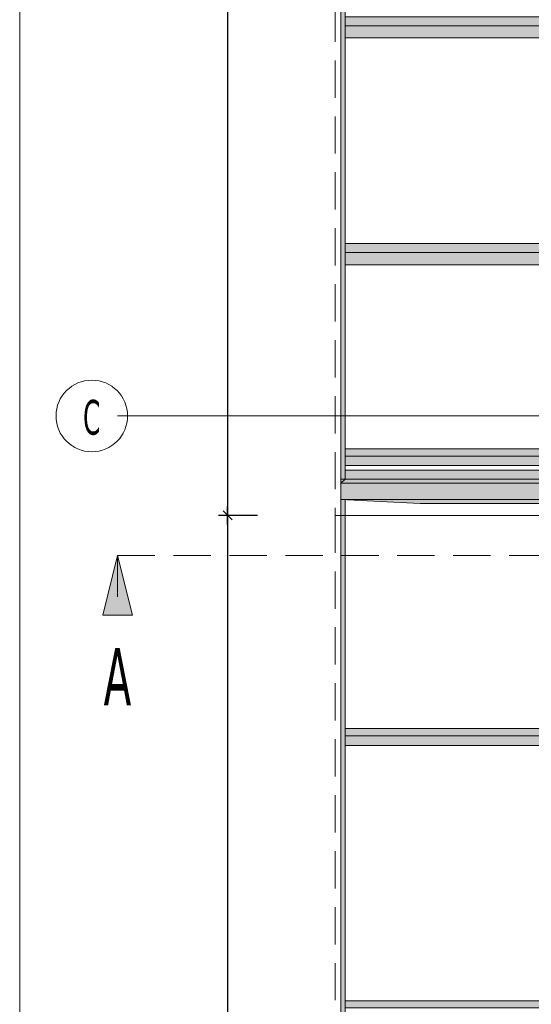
# Model space of a CAD drawing. Header units: millimetres. Extents: x 0 to 1517, y -116 to 725.
# Tile 106 of 256: x 955 to 989, y 54 to 120. Entities that reach past the tile are written whole.
import ezdxf

# ---------------------------------------------------------------- set-up
doc = ezdxf.new("R2010")
doc.units = ezdxf.units.MM
doc.linetypes.add('CADWORK_12', pattern=[3.75, 2.5, -1.25])
doc.linetypes.add('CADWORK_5', pattern=[13.2, 10, -1.5, 0.2, -1.5])
doc.layers.add('Ech.1_75', color=7, linetype='Continuous')
doc.styles.add('tahoma-', font='txt', dxfattribs={"height": 1})
doc.styles.add('tahoma-z-r', font='txt', dxfattribs={"width": 0.704918})
doc.dimstyles.new('ISO-25', dxfattribs={"dimtxt": 2.5, "dimasz": 2.5, "dimexe": 1.25, "dimexo": 0.625, "dimtad": 1, "dimtxsty": 'Standard', "dimcen": 2.5, "dimadec": 0, "dimazin": 0, "dimtfac": 1, "dimtmove": 0, "dimatfit": 3, "dimfxl": 1, "dimarcsym": 0})

# ---------------------------------------------------------------- blocks, each defined once
blk = doc.blocks.new('cw-line-extremity2')
at = {"linetype": 'Continuous', "lineweight": 0}
blk.add_hatch(color=0, dxfattribs=at).paths.add_polyline_path([(0, 0), (2, 0.5), (2, -0.5)])
at = {"color": 0, "linetype": 'Continuous', "lineweight": -2}
for p, q in [((0, 0), (2, 0.5)), ((2, 0.5), (2, -0.5)), ((2, -0.5), (0, 0))]:
    blk.add_line(p, q, dxfattribs=at)
blk = doc.blocks.new('cw-dimension-symbol2')
at = {"color": 0, "linetype": 'Continuous', "lineweight": -2}
for p, q in [((-1, 0), (1, 0)), ((-0.5, -0.5), (0.5, 0.5))]:
    blk.add_line(p, q, dxfattribs=at)
blk = doc.blocks.new('*D203')
at = {"layer": 'Defpoints', "color": 0}
for p in [(970.489, 169.988), (968.489, 86.988), (970.489, 86.988)]:
    blk.add_point(p, dxfattribs=at)
at = {"layer": 'Ech.1_75', "color": 0, "linetype": 'Continuous', "lineweight": -2}
for p, q in [((970.489, 169.988), (967.889, 169.988)), ((968.489, 169.388), (968.489, 87.588)), ((970.489, 86.988), (967.889, 86.988))]:
    blk.add_line(p, q, dxfattribs=at)
at = {"layer": 'Ech.1_75', "color": 0, "lineweight": -2, "xscale": 0.6000000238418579, "yscale": 0.6000000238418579, "zscale": 0.6000000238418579}
for p, rotation in [((968.489, 169.988), 90), ((968.489, 86.988), 270)]:
    blk.add_blockref('cw-dimension-symbol2', p, dxfattribs=dict(at, rotation=rotation))
at = {"layer": 'Ech.1_75', "color": 7, "linetype": 'Continuous', "lineweight": 5, "insert": (966.239, 128.488), "char_height": 2.5, "attachment_point": 5, "rotation": 90, "style": 'tahoma-z-r'}
blk.add_mtext('6225', dxfattribs=at)
blk = doc.blocks.new('*D204')
at = {"layer": 'Defpoints', "color": 0}
for p in [(970.489, 86.988), (968.489, -89.345), (970.489, -89.345)]:
    blk.add_point(p, dxfattribs=at)
at = {"layer": 'Ech.1_75', "color": 0, "linetype": 'Continuous', "lineweight": -2}
for p, q in [((970.489, 86.988), (967.889, 86.988)), ((968.489, 86.388), (968.489, -88.745)), ((970.489, -89.345), (967.889, -89.345))]:
    blk.add_line(p, q, dxfattribs=at)
at = {"layer": 'Ech.1_75', "color": 0, "lineweight": -2, "xscale": 0.6000000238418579, "yscale": 0.6000000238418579, "zscale": 0.6000000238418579}
for p, rotation in [((968.489, 86.988), 90), ((968.489, -89.345), 270)]:
    blk.add_blockref('cw-dimension-symbol2', p, dxfattribs=dict(at, rotation=rotation))
at = {"layer": 'Ech.1_75', "color": 7, "linetype": 'Continuous', "lineweight": 5, "insert": (966.239, -1.178), "char_height": 2.5, "attachment_point": 5, "rotation": 90, "style": 'tahoma-z-r'}
blk.add_mtext('13225', dxfattribs=at)

msp = doc.modelspace()

# ---------------------------------------------------------------- hatches: boundary and pattern name
at = {"layer": 'Ech.1_75', "linetype": 'Continuous', "lineweight": 5, "true_color": 0xf7e0b3, "transparency": 33554687}
for points in [[(976.364, 167.557), (976.071, 167.824), (976.071, 89.153), (976.364, 89.42), (976.364, 167.557)], [(976.071, 89.153), (1103.364, 89.153), (1103.364, 89.42), (976.071, 89.42), (976.071, 89.153)], [(976.071, 89.153), (1103.364, 89.153), (1103.071, 89.42), (976.364, 89.42), (976.071, 89.153)], [(981.404, 87.785), (1098.031, 87.785), (1103.364, 88.058), (1103.364, 89.153), (976.071, 89.153), (976.071, 88.058), (981.404, 87.785)], [(976.071, 88.058), (1103.364, 88.058), (1103.364, 89.153), (976.071, 89.153), (976.071, 88.058)], [(976.364, 88.043), (976.071, 88.058), (976.071, -87.042), (976.364, -86.758), (976.364, 88.043)]]:
    msp.add_hatch(color=254, dxfattribs=at).paths.add_polyline_path(points)
at = {"layer": 'Ech.1_75', "linetype": 'Continuous', "lineweight": 5, "true_color": 0xe0d1b3, "transparency": 33554687}
for points in [[(1103.071, 120.419), (976.364, 120.419), (976.364, 119.811), (1103.071, 119.811), (1103.071, 120.419)], [(1103.071, 119.811), (976.364, 119.811), (976.364, 118.99), (1103.071, 118.99), (1103.071, 119.811)], [(1103.071, 105.223), (976.364, 105.223), (976.364, 104.615), (1103.071, 104.615), (1103.071, 105.223)], [(1103.071, 104.615), (976.364, 104.615), (976.364, 103.795), (1103.071, 103.795), (1103.071, 104.615)], [(976.364, 90.972), (992.698, 90.972), (992.698, 91.457), (976.364, 91.457), (976.364, 90.972)], [(976.364, 90.325), (992.698, 90.325), (992.698, 90.972), (976.364, 90.972), (976.364, 90.325)], [(1103.071, 90.028), (976.364, 90.028), (976.364, 89.42), (1103.071, 89.42), (1103.071, 90.028)], [(1102.404, 72.701), (976.364, 72.701), (976.364, 72.216), (1102.404, 72.216), (1102.404, 72.701)], [(1102.404, 72.216), (976.364, 72.216), (976.364, 71.569), (1102.404, 71.569), (1102.404, 72.216)], [(1102.404, 54.463), (976.364, 54.463), (976.364, 53.977), (1102.404, 53.977), (1102.404, 54.463)]]:
    msp.add_hatch(color=254, dxfattribs=at).paths.add_polyline_path(points)

# ---------------------------------------------------------------- linework, layer by layer
at = {"layer": 'Ech.1_75', "color": 190, "linetype": 'Continuous', "lineweight": 5}
msp.add_line((961.117, 81.526), (961.117, 84.31), dxfattribs=at)
at = {"layer": 'Ech.1_75', "color": 7, "linetype": 'Continuous', "lineweight": 5}
for points in [[(1249.188, -108.036), (1249.188, 239.316), (954.549, 239.316), (954.549, -108.036), (1249.188, -108.036)], [(976.364, 167.557), (976.071, 167.824), (976.071, 89.153), (976.364, 89.42), (976.364, 167.557)], [(1103.071, 120.419), (976.364, 120.419), (976.364, 119.811), (1103.071, 119.811), (1103.071, 120.419)], [(1103.071, 119.811), (976.364, 119.811), (976.364, 118.99), (1103.071, 118.99), (1103.071, 119.811)], [(1103.071, 105.223), (976.364, 105.223), (976.364, 104.615), (1103.071, 104.615), (1103.071, 105.223)], [(1103.071, 104.615), (976.364, 104.615), (976.364, 103.795), (1103.071, 103.795), (1103.071, 104.615)], [(976.364, 90.972), (992.698, 90.972), (992.698, 91.457), (976.364, 91.457), (976.364, 90.972)], [(976.364, 90.325), (992.698, 90.325), (992.698, 90.972), (976.364, 90.972), (976.364, 90.325)], [(1103.071, 90.028), (976.364, 90.028), (976.364, 89.42), (1103.071, 89.42), (1103.071, 90.028)], [(976.071, 89.153), (1103.364, 89.153), (1103.364, 89.42), (976.071, 89.42), (976.071, 89.153)], [(976.071, 89.153), (1103.364, 89.153), (1103.071, 89.42), (976.364, 89.42), (976.071, 89.153)], [(981.404, 87.785), (1098.031, 87.785), (1103.364, 88.058), (1103.364, 89.153), (976.071, 89.153), (976.071, 88.058), (981.404, 87.785)], [(976.071, 88.058), (1103.364, 88.058), (1103.364, 89.153), (976.071, 89.153), (976.071, 88.058)], [(976.364, 88.043), (976.071, 88.058), (976.071, -87.042), (976.364, -86.758), (976.364, 88.043)], [(1102.404, 72.701), (976.364, 72.701), (976.364, 72.216), (1102.404, 72.216), (1102.404, 72.701)], [(1102.404, 72.216), (976.364, 72.216), (976.364, 71.569), (1102.404, 71.569), (1102.404, 72.216)], [(1102.404, 54.463), (976.364, 54.463), (976.364, 53.977), (1102.404, 53.977), (1102.404, 54.463)]]:
    msp.add_lwpolyline(points, close=True, dxfattribs=at)
at = {"layer": 'Ech.1_75', "color": 5, "linetype": 'CADWORK_12', "lineweight": 5}
for points in [[(1103.364, 86.988), (1103.364, 169.988), (975.698, 169.988), (975.698, 86.988), (1103.364, 86.988)], [(975.698, 86.988), (975.698, -89.345), (1103.364, -89.345), (1103.364, 86.988), (975.698, 86.988)]]:
    msp.add_lwpolyline(points, close=True, dxfattribs=at)
at = {"layer": 'Ech.1_75', "color": 7, "linetype": 'CADWORK_5', "lineweight": 5}
msp.add_lwpolyline([(966.364, 93.655), (992.031, 93.655)], dxfattribs=at)
at = {"layer": 'Ech.1_75', "color": 190, "linetype": 'CADWORK_12', "lineweight": 5}
msp.add_lwpolyline([(961.117, 84.31), (1236.672, 84.31)], dxfattribs=at)

# ---------------------------------------------------------------- block references
at = {"layer": 'Ech.1_75', "color": 190, "lineweight": 5, "xscale": 2, "yscale": 2, "zscale": 2, "rotation": 270}
msp.add_blockref('cw-line-extremity2', (961.117, 84.31), dxfattribs=at)

# ---------------------------------------------------------------- texts
at = {"layer": 'Ech.1_75', "color": 190, "linetype": 'Continuous', "style": 'tahoma-', "width": 0.6}
msp.add_text('A', height=3.827, dxfattribs=at).set_placement((960.176, 74.268))

# ---------------------------------------------------------------- dimensions: what is measured, and where the dimension line sits
at = {"layer": 'Ech.1_75', "color": 7, "linetype": 'Continuous', "lineweight": 5}
for base, p1, p2, text, picture, middle in [((968.489, 86.988), (970.489, 169.988), (970.489, 86.988), '6225', '*D203', (966.239, 128.488)), ((968.489, -89.345), (970.489, 86.988), (970.489, -89.345), '13225', '*D204', (966.239, -1.178))]:
    dim = msp.add_linear_dim(base=base, p1=p1, p2=p2, angle=270, text=text, dimstyle='ISO-25', override={"dimtxt": 2.5, "dimasz": 0.6, "dimexe": 0.6, "dimexo": 0, "dimgap": 0, "dimdec": 2, "dimlfac": 1, "dimtxsty": 'tahoma-z-r', "dimblk": 'cw-dimension-symbol2', "dimclrt": 7, "dimtmove": 2}, dxfattribs=at)
    dim.commit()
    dim.dimension.update_dxf_attribs({"geometry": picture, "text_midpoint": middle, "dimtype": 161, "text_rotation": 90})

# ---------------------------------------------------------------- next in the draw order: wipeouts: each hides what was drawn before it
at = {"linetype": 'Continuous'}
msp.add_wipeout([(959.384, 91.255), (959.399, 91.255), (959.414, 91.255), (959.429, 91.256), (959.444, 91.256), (959.459, 91.256), (959.475, 91.257), (959.49, 91.257), (959.505, 91.258), (959.52, 91.259), (959.535, 91.26), (959.55, 91.261), (959.565, 91.262), (959.58, 91.263), (959.595, 91.264), (959.61, 91.266), (959.625, 91.267), (959.64, 91.269), (959.655, 91.27), (959.67, 91.272), (959.685, 91.274), (959.7, 91.276), (959.715, 91.278), (959.73, 91.28), (959.745, 91.282), (959.76, 91.285), (959.774, 91.287), (959.789, 91.29), (959.804, 91.292), (959.819, 91.295), (959.834, 91.298), (959.849, 91.3), (959.863, 91.303), (959.878, 91.307), (959.893, 91.31), (959.908, 91.313), (959.922, 91.316), (959.937, 91.32), (959.952, 91.323), (959.966, 91.327), (959.981, 91.331), (959.996, 91.334), (960.01, 91.338), (960.025, 91.342), (960.039, 91.346), (960.054, 91.35), (960.068, 91.355), (960.083, 91.359), (960.097, 91.363), (960.111, 91.368), (960.126, 91.373), (960.14, 91.377), (960.154, 91.382), (960.169, 91.387), (960.183, 91.392), (960.197, 91.397), (960.211, 91.402), (960.225, 91.407), (960.239, 91.413), (960.254, 91.418), (960.268, 91.424), (960.282, 91.429), (960.296, 91.435), (960.309, 91.441), (960.323, 91.447), (960.337, 91.452), (960.351, 91.459), (960.365, 91.465), (960.379, 91.471), (960.392, 91.477), (960.406, 91.484), (960.42, 91.49), (960.433, 91.497), (960.447, 91.503), (960.46, 91.51), (960.474, 91.517), (960.487, 91.524), (960.5, 91.531), (960.514, 91.538), (960.527, 91.545), (960.54, 91.552), (960.553, 91.559), (960.567, 91.567), (960.58, 91.574), (960.593, 91.582), (960.606, 91.589), (960.619, 91.597), (960.632, 91.605), (960.645, 91.613), (960.657, 91.621), (960.67, 91.629), (960.683, 91.637), (960.695, 91.645), (960.708, 91.653), (960.721, 91.662), (960.733, 91.67), (960.746, 91.679), (960.758, 91.687), (960.77, 91.696), (960.783, 91.705), (960.795, 91.713), (960.807, 91.722), (960.819, 91.731), (960.831, 91.74), (960.843, 91.75), (960.855, 91.759), (960.867, 91.768), (960.879, 91.777), (960.891, 91.787), (960.902, 91.796), (960.914, 91.806), (960.925, 91.816), (960.937, 91.825), (960.948, 91.835), (960.96, 91.845), (960.971, 91.855), (960.983, 91.865), (960.994, 91.875), (961.005, 91.885), (961.016, 91.895), (961.027, 91.906), (961.038, 91.916), (961.049, 91.926), (961.06, 91.937), (961.07, 91.947), (961.081, 91.958), (961.092, 91.969), (961.102, 91.98), (961.113, 91.99), (961.123, 92.001), (961.134, 92.012), (961.144, 92.023), (961.154, 92.034), (961.164, 92.045), (961.174, 92.057), (961.184, 92.068), (961.194, 92.079), (961.204, 92.091), (961.214, 92.102), (961.224, 92.114), (961.233, 92.125), (961.243, 92.137), (961.252, 92.149), (961.262, 92.16), (961.271, 92.172), (961.28, 92.184), (961.29, 92.196), (961.299, 92.208), (961.308, 92.22), (961.317, 92.232), (961.326, 92.244), (961.335, 92.257), (961.343, 92.269), (961.352, 92.281), (961.361, 92.294), (961.369, 92.306), (961.378, 92.319), (961.386, 92.331), (961.394, 92.344), (961.402, 92.356), (961.41, 92.369), (961.419, 92.382), (961.426, 92.395), (961.434, 92.408), (961.442, 92.42), (961.45, 92.433), (961.458, 92.446), (961.465, 92.459), (961.473, 92.473), (961.48, 92.486), (961.487, 92.499), (961.494, 92.512), (961.502, 92.525), (961.509, 92.539), (961.516, 92.552), (961.523, 92.566), (961.529, 92.579), (961.536, 92.592), (961.543, 92.606), (961.549, 92.62), (961.556, 92.633), (961.562, 92.647), (961.568, 92.661), (961.575, 92.674), (961.581, 92.688), (961.587, 92.702), (961.593, 92.716), (961.599, 92.73), (961.604, 92.744), (961.61, 92.758), (961.616, 92.772), (961.621, 92.786), (961.626, 92.8), (961.632, 92.814), (961.637, 92.828), (961.642, 92.842), (961.647, 92.856), (961.652, 92.871), (961.657, 92.885), (961.662, 92.899), (961.667, 92.913), (961.671, 92.928), (961.676, 92.942), (961.68, 92.957), (961.685, 92.971), (961.689, 92.986), (961.693, 93), (961.697, 93.015), (961.701, 93.029), (961.705, 93.044), (961.709, 93.058), (961.712, 93.073), (961.716, 93.088), (961.72, 93.102), (961.723, 93.117), (961.726, 93.132), (961.73, 93.146), (961.733, 93.161), (961.736, 93.176), (961.739, 93.191), (961.742, 93.205), (961.744, 93.22), (961.747, 93.235), (961.75, 93.25), (961.752, 93.265), (961.755, 93.28), (961.757, 93.295), (961.759, 93.309), (961.761, 93.324), (961.763, 93.339), (961.765, 93.354), (961.767, 93.369), (961.769, 93.384), (961.77, 93.399), (961.772, 93.414), (961.773, 93.429), (961.775, 93.444), (961.776, 93.459), (961.777, 93.474), (961.778, 93.489), (961.779, 93.504), (961.78, 93.519), (961.781, 93.535), (961.782, 93.55), (961.782, 93.565), (961.783, 93.58), (961.783, 93.595), (961.784, 93.61), (961.784, 93.625), (961.784, 93.64), (961.784, 93.655), (961.784, 93.67), (961.784, 93.685), (961.784, 93.7), (961.783, 93.715), (961.783, 93.73), (961.782, 93.746), (961.782, 93.761), (961.781, 93.776), (961.78, 93.791), (961.779, 93.806), (961.778, 93.821), (961.777, 93.836), (961.776, 93.851), (961.775, 93.866), (961.773, 93.881), (961.772, 93.896), (961.77, 93.911), (961.769, 93.926), (961.767, 93.941), (961.765, 93.956), (961.763, 93.971), (961.761, 93.986), (961.759, 94.001), (961.757, 94.016), (961.755, 94.031), (961.752, 94.045), (961.75, 94.06), (961.747, 94.075), (961.744, 94.09), (961.742, 94.105), (961.739, 94.12), (961.736, 94.134), (961.733, 94.149), (961.73, 94.164), (961.726, 94.179), (961.723, 94.193), (961.72, 94.208), (961.716, 94.223), (961.712, 94.237), (961.709, 94.252), (961.705, 94.267), (961.701, 94.281), (961.697, 94.296), (961.693, 94.31), (961.689, 94.325), (961.685, 94.339), (961.68, 94.354), (961.676, 94.368), (961.671, 94.382), (961.667, 94.397), (961.662, 94.411), (961.657, 94.425), (961.652, 94.44), (961.647, 94.454), (961.642, 94.468), (961.637, 94.482), (961.632, 94.496), (961.626, 94.51), (961.621, 94.525), (961.616, 94.539), (961.61, 94.553), (961.604, 94.567), (961.599, 94.581), (961.593, 94.594), (961.587, 94.608), (961.581, 94.622), (961.575, 94.636), (961.568, 94.65), (961.562, 94.663), (961.556, 94.677), (961.549, 94.691), (961.543, 94.704), (961.536, 94.718), (961.529, 94.731), (961.523, 94.745), (961.516, 94.758), (961.509, 94.771), (961.502, 94.785), (961.494, 94.798), (961.487, 94.811), (961.48, 94.825), (961.473, 94.838), (961.465, 94.851), (961.458, 94.864), (961.45, 94.877), (961.442, 94.89), (961.434, 94.903), (961.426, 94.916), (961.419, 94.928), (961.41, 94.941), (961.402, 94.954), (961.394, 94.966), (961.386, 94.979), (961.378, 94.992), (961.369, 95.004), (961.361, 95.017), (961.352, 95.029), (961.343, 95.041), (961.335, 95.054), (961.326, 95.066), (961.317, 95.078), (961.308, 95.09), (961.299, 95.102), (961.29, 95.114), (961.28, 95.126), (961.271, 95.138), (961.262, 95.15), (961.252, 95.162), (961.243, 95.173), (961.233, 95.185), (961.224, 95.197), (961.214, 95.208), (961.204, 95.22), (961.194, 95.231), (961.184, 95.242), (961.174, 95.254), (961.164, 95.265), (961.154, 95.276), (961.144, 95.287), (961.134, 95.298), (961.123, 95.309), (961.113, 95.32), (961.102, 95.331), (961.092, 95.341), (961.081, 95.352), (961.07, 95.363), (961.06, 95.373), (961.049, 95.384), (961.038, 95.394), (961.027, 95.405), (961.016, 95.415), (961.005, 95.425), (960.994, 95.435), (960.983, 95.445), (960.971, 95.455), (960.96, 95.465), (960.948, 95.475), (960.937, 95.485), (960.925, 95.495), (960.914, 95.504), (960.902, 95.514), (960.891, 95.523), (960.879, 95.533), (960.867, 95.542), (960.855, 95.551), (960.843, 95.561), (960.831, 95.57), (960.819, 95.579), (960.807, 95.588), (960.795, 95.597), (960.783, 95.606), (960.77, 95.614), (960.758, 95.623), (960.746, 95.632), (960.733, 95.64), (960.721, 95.649), (960.708, 95.657), (960.695, 95.665), (960.683, 95.673), (960.67, 95.681), (960.657, 95.69), (960.645, 95.697), (960.632, 95.705), (960.619, 95.713), (960.606, 95.721), (960.593, 95.729), (960.58, 95.736), (960.567, 95.744), (960.553, 95.751), (960.54, 95.758), (960.527, 95.765), (960.514, 95.773), (960.5, 95.78), (960.487, 95.787), (960.474, 95.794), (960.46, 95.8), (960.447, 95.807), (960.433, 95.814), (960.42, 95.82), (960.406, 95.827), (960.392, 95.833), (960.379, 95.839), (960.365, 95.846), (960.351, 95.852), (960.337, 95.858), (960.323, 95.864), (960.309, 95.87), (960.296, 95.875), (960.282, 95.881), (960.268, 95.887), (960.254, 95.892), (960.239, 95.897), (960.225, 95.903), (960.211, 95.908), (960.197, 95.913), (960.183, 95.918), (960.169, 95.923), (960.154, 95.928), (960.14, 95.933), (960.126, 95.938), (960.111, 95.942), (960.097, 95.947), (960.083, 95.951), (960.068, 95.956), (960.054, 95.96), (960.039, 95.964), (960.025, 95.968), (960.01, 95.972), (959.996, 95.976), (959.981, 95.98), (959.966, 95.983), (959.952, 95.987), (959.937, 95.991), (959.922, 95.994), (959.908, 95.997), (959.893, 96.001), (959.878, 96.004), (959.863, 96.007), (959.849, 96.01), (959.834, 96.013), (959.819, 96.015), (959.804, 96.018), (959.789, 96.021), (959.774, 96.023), (959.76, 96.026), (959.745, 96.028), (959.73, 96.03), (959.715, 96.032), (959.7, 96.034), (959.685, 96.036), (959.67, 96.038), (959.655, 96.04), (959.64, 96.041), (959.625, 96.043), (959.61, 96.044), (959.595, 96.046), (959.58, 96.047), (959.565, 96.048), (959.55, 96.049), (959.535, 96.05), (959.52, 96.051), (959.505, 96.052), (959.49, 96.053), (959.475, 96.053), (959.459, 96.054), (959.444, 96.054), (959.429, 96.055), (959.414, 96.055), (959.399, 96.055), (959.384, 96.055), (959.369, 96.055), (959.354, 96.055), (959.339, 96.055), (959.324, 96.054), (959.309, 96.054), (959.294, 96.053), (959.279, 96.053), (959.264, 96.052), (959.248, 96.051), (959.233, 96.05), (959.218, 96.049), (959.203, 96.048), (959.188, 96.047), (959.173, 96.046), (959.158, 96.044), (959.143, 96.043), (959.128, 96.041), (959.113, 96.04), (959.098, 96.038), (959.083, 96.036), (959.068, 96.034), (959.053, 96.032), (959.038, 96.03), (959.024, 96.028), (959.009, 96.026), (958.994, 96.023), (958.979, 96.021), (958.964, 96.018), (958.949, 96.015), (958.934, 96.013), (958.92, 96.01), (958.905, 96.007), (958.89, 96.004), (958.875, 96.001), (958.861, 95.997), (958.846, 95.994), (958.831, 95.991), (958.816, 95.987), (958.802, 95.983), (958.787, 95.98), (958.773, 95.976), (958.758, 95.972), (958.744, 95.968), (958.729, 95.964), (958.715, 95.96), (958.7, 95.956), (958.686, 95.951), (958.671, 95.947), (958.657, 95.942), (958.642, 95.938), (958.628, 95.933), (958.614, 95.928), (958.6, 95.923), (958.585, 95.918), (958.571, 95.913), (958.557, 95.908), (958.543, 95.903), (958.529, 95.897), (958.515, 95.892), (958.501, 95.887), (958.487, 95.881), (958.473, 95.875), (958.459, 95.87), (958.445, 95.864), (958.431, 95.858), (958.417, 95.852), (958.403, 95.846), (958.39, 95.839), (958.376, 95.833), (958.362, 95.827), (958.349, 95.82), (958.335, 95.814), (958.321, 95.807), (958.308, 95.8), (958.295, 95.794), (958.281, 95.787), (958.268, 95.78), (958.254, 95.773), (958.241, 95.765), (958.228, 95.758), (958.215, 95.751), (958.202, 95.744), (958.188, 95.736), (958.175, 95.729), (958.162, 95.721), (958.149, 95.713), (958.137, 95.705), (958.124, 95.697), (958.111, 95.69), (958.098, 95.681), (958.085, 95.673), (958.073, 95.665), (958.06, 95.657), (958.048, 95.649), (958.035, 95.64), (958.023, 95.632), (958.01, 95.623), (957.998, 95.614), (957.986, 95.606), (957.973, 95.597), (957.961, 95.588), (957.949, 95.579), (957.937, 95.57), (957.925, 95.561), (957.913, 95.551), (957.901, 95.542), (957.889, 95.533), (957.878, 95.523), (957.866, 95.514), (957.854, 95.504), (957.843, 95.495), (957.831, 95.485), (957.82, 95.475), (957.808, 95.465), (957.797, 95.455), (957.786, 95.445), (957.774, 95.435), (957.763, 95.425), (957.752, 95.415), (957.741, 95.405), (957.73, 95.394), (957.719, 95.384), (957.708, 95.373), (957.698, 95.363), (957.687, 95.352), (957.676, 95.341), (957.666, 95.331), (957.655, 95.32), (957.645, 95.309), (957.635, 95.298), (957.624, 95.287), (957.614, 95.276), (957.604, 95.265), (957.594, 95.254), (957.584, 95.242), (957.574, 95.231), (957.564, 95.22), (957.554, 95.208), (957.545, 95.197), (957.535, 95.185), (957.525, 95.173), (957.516, 95.162), (957.506, 95.15), (957.497, 95.138), (957.488, 95.126), (957.479, 95.114), (957.469, 95.102), (957.46, 95.09), (957.451, 95.078), (957.442, 95.066), (957.434, 95.054), (957.425, 95.041), (957.416, 95.029), (957.408, 95.017), (957.399, 95.004), (957.391, 94.992), (957.382, 94.979), (957.374, 94.966), (957.366, 94.954), (957.358, 94.941), (957.35, 94.928), (957.342, 94.916), (957.334, 94.903), (957.326, 94.89), (957.318, 94.877), (957.311, 94.864), (957.303, 94.851), (957.296, 94.838), (957.288, 94.825), (957.281, 94.811), (957.274, 94.798), (957.267, 94.785), (957.26, 94.771), (957.253, 94.758), (957.246, 94.745), (957.239, 94.731), (957.232, 94.718), (957.226, 94.704), (957.219, 94.691), (957.213, 94.677), (957.206, 94.663), (957.2, 94.65), (957.194, 94.636), (957.188, 94.622), (957.181, 94.608), (957.176, 94.594), (957.17, 94.581), (957.164, 94.567), (957.158, 94.553), (957.153, 94.539), (957.147, 94.525), (957.142, 94.51), (957.136, 94.496), (957.131, 94.482), (957.126, 94.468), (957.121, 94.454), (957.116, 94.44), (957.111, 94.425), (957.106, 94.411), (957.102, 94.397), (957.097, 94.382), (957.092, 94.368), (957.088, 94.354), (957.084, 94.339), (957.079, 94.325), (957.075, 94.31), (957.071, 94.296), (957.067, 94.281), (957.063, 94.267), (957.059, 94.252), (957.056, 94.237), (957.052, 94.223), (957.049, 94.208), (957.045, 94.193), (957.042, 94.179), (957.039, 94.164), (957.035, 94.149), (957.032, 94.134), (957.029, 94.12), (957.027, 94.105), (957.024, 94.09), (957.021, 94.075), (957.019, 94.06), (957.016, 94.045), (957.014, 94.031), (957.011, 94.016), (957.009, 94.001), (957.007, 93.986), (957.005, 93.971), (957.003, 93.956), (957.001, 93.941), (956.999, 93.926), (956.998, 93.911), (956.996, 93.896), (956.995, 93.881), (956.993, 93.866), (956.992, 93.851), (956.991, 93.836), (956.99, 93.821), (956.989, 93.806), (956.988, 93.791), (956.987, 93.776), (956.986, 93.761), (956.986, 93.746), (956.985, 93.73), (956.985, 93.715), (956.985, 93.7), (956.984, 93.685), (956.984, 93.67), (956.984, 93.655), (956.984, 93.64), (956.984, 93.625), (956.985, 93.61), (956.985, 93.595), (956.985, 93.58), (956.986, 93.565), (956.986, 93.55), (956.987, 93.535), (956.988, 93.519), (956.989, 93.504), (956.99, 93.489), (956.991, 93.474), (956.992, 93.459), (956.993, 93.444), (956.995, 93.429), (956.996, 93.414), (956.998, 93.399), (956.999, 93.384), (957.001, 93.369), (957.003, 93.354), (957.005, 93.339), (957.007, 93.324), (957.009, 93.309), (957.011, 93.295), (957.014, 93.28), (957.016, 93.265), (957.019, 93.25), (957.021, 93.235), (957.024, 93.22), (957.027, 93.205), (957.029, 93.191), (957.032, 93.176), (957.035, 93.161), (957.039, 93.146), (957.042, 93.132), (957.045, 93.117), (957.049, 93.102), (957.052, 93.088), (957.056, 93.073), (957.059, 93.058), (957.063, 93.044), (957.067, 93.029), (957.071, 93.015), (957.075, 93), (957.079, 92.986), (957.084, 92.971), (957.088, 92.957), (957.092, 92.942), (957.097, 92.928), (957.102, 92.913), (957.106, 92.899), (957.111, 92.885), (957.116, 92.871), (957.121, 92.856), (957.126, 92.842), (957.131, 92.828), (957.136, 92.814), (957.142, 92.8), (957.147, 92.786), (957.153, 92.772), (957.158, 92.758), (957.164, 92.744), (957.17, 92.73), (957.176, 92.716), (957.181, 92.702), (957.188, 92.688), (957.194, 92.674), (957.2, 92.661), (957.206, 92.647), (957.213, 92.633), (957.219, 92.62), (957.226, 92.606), (957.232, 92.592), (957.239, 92.579), (957.246, 92.566), (957.253, 92.552), (957.26, 92.539), (957.267, 92.525), (957.274, 92.512), (957.281, 92.499), (957.288, 92.486), (957.296, 92.473), (957.303, 92.459), (957.311, 92.446), (957.318, 92.433), (957.326, 92.42), (957.334, 92.408), (957.342, 92.395), (957.35, 92.382), (957.358, 92.369), (957.366, 92.356), (957.374, 92.344), (957.382, 92.331), (957.391, 92.319), (957.399, 92.306), (957.408, 92.294), (957.416, 92.281), (957.425, 92.269), (957.434, 92.257), (957.442, 92.244), (957.451, 92.232), (957.46, 92.22), (957.469, 92.208), (957.479, 92.196), (957.488, 92.184), (957.497, 92.172), (957.506, 92.16), (957.516, 92.149), (957.525, 92.137), (957.535, 92.125), (957.545, 92.114), (957.554, 92.102), (957.564, 92.091), (957.574, 92.079), (957.584, 92.068), (957.594, 92.057), (957.604, 92.045), (957.614, 92.034), (957.624, 92.023), (957.635, 92.012), (957.645, 92.001), (957.655, 91.99), (957.666, 91.98), (957.676, 91.969), (957.687, 91.958), (957.698, 91.947), (957.708, 91.937), (957.719, 91.926), (957.73, 91.916), (957.741, 91.906), (957.752, 91.895), (957.763, 91.885), (957.774, 91.875), (957.786, 91.865), (957.797, 91.855), (957.808, 91.845), (957.82, 91.835), (957.831, 91.825), (957.843, 91.816), (957.854, 91.806), (957.866, 91.796), (957.878, 91.787), (957.889, 91.777), (957.901, 91.768), (957.913, 91.759), (957.925, 91.75), (957.937, 91.74), (957.949, 91.731), (957.961, 91.722), (957.973, 91.713), (957.986, 91.705), (957.998, 91.696), (958.01, 91.687), (958.023, 91.679), (958.035, 91.67), (958.048, 91.662), (958.06, 91.653), (958.073, 91.645), (958.085, 91.637), (958.098, 91.629), (958.111, 91.621), (958.124, 91.613), (958.137, 91.605), (958.149, 91.597), (958.162, 91.589), (958.175, 91.582), (958.188, 91.574), (958.202, 91.567), (958.215, 91.559), (958.228, 91.552), (958.241, 91.545), (958.254, 91.538), (958.268, 91.531), (958.281, 91.524), (958.295, 91.517), (958.308, 91.51), (958.321, 91.503), (958.335, 91.497), (958.349, 91.49), (958.362, 91.484), (958.376, 91.477), (958.39, 91.471), (958.403, 91.465), (958.417, 91.459), (958.431, 91.452), (958.445, 91.447), (958.459, 91.441), (958.473, 91.435), (958.487, 91.429), (958.501, 91.424), (958.515, 91.418), (958.529, 91.413), (958.543, 91.407), (958.557, 91.402), (958.571, 91.397), (958.585, 91.392), (958.6, 91.387), (958.614, 91.382), (958.628, 91.377), (958.642, 91.373), (958.657, 91.368), (958.671, 91.363), (958.686, 91.359), (958.7, 91.355), (958.715, 91.35), (958.729, 91.346), (958.744, 91.342), (958.758, 91.338), (958.773, 91.334), (958.787, 91.331), (958.802, 91.327), (958.816, 91.323), (958.831, 91.32), (958.846, 91.316), (958.861, 91.313), (958.875, 91.31), (958.89, 91.307), (958.905, 91.303), (958.92, 91.3), (958.934, 91.298), (958.949, 91.295), (958.964, 91.292), (958.979, 91.29), (958.994, 91.287), (959.009, 91.285), (959.024, 91.282), (959.038, 91.28), (959.053, 91.278), (959.068, 91.276), (959.083, 91.274), (959.098, 91.272), (959.113, 91.27), (959.128, 91.269), (959.143, 91.267), (959.158, 91.266), (959.173, 91.264), (959.188, 91.263), (959.203, 91.262), (959.218, 91.261), (959.233, 91.26), (959.248, 91.259), (959.264, 91.258), (959.279, 91.257), (959.294, 91.257), (959.309, 91.256), (959.324, 91.256), (959.339, 91.256), (959.354, 91.255), (959.369, 91.255)], dxfattribs=at).dxf.layer = 'Ech.1_75'

# ---------------------------------------------------------------- next in the draw order: linework, layer by layer
at = {"layer": 'Ech.1_75', "color": 7, "linetype": 'CADWORK_5', "lineweight": 5}
msp.add_lwpolyline([(961.117, 93.655), (1125.707, 93.655)], dxfattribs=at)
at = {"layer": 'Ech.1_75', "color": 7, "lineweight": 5}
msp.add_circle((959.384, 93.655), 2.4, dxfattribs=at)

# ---------------------------------------------------------------- next in the draw order: texts
at = {"layer": 'Ech.1_75', "color": 7, "linetype": 'Continuous', "style": 'tahoma-', "width": 0.6}
msp.add_text('C', height=2.326, dxfattribs=at).set_placement((958.796, 92.405))

doc.saveas('drawing.dxf')
